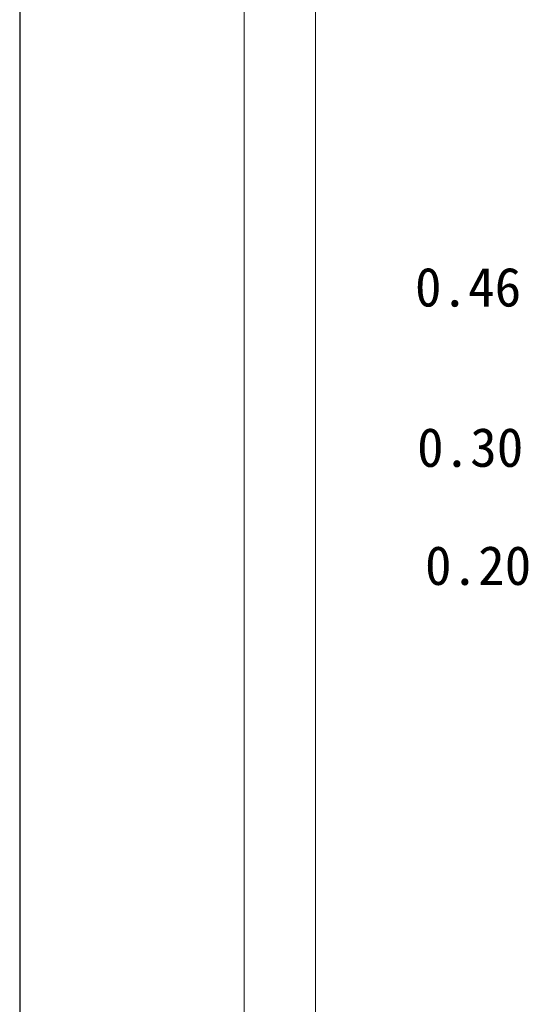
# Model space of a CAD drawing. Header units: millimetres. Extents: x 296296 to 297283, y 219875 to 220035.
# Tile 217 of 256: x 297146 to 297155, y 220000 to 220018. Entities that reach past the tile are written whole.
import ezdxf

# ---------------------------------------------------------------- set-up
doc = ezdxf.new("R2010")
doc.units = ezdxf.units.MM
doc.linetypes.add('CONTINOUS', pattern=[0])
doc.layers.add('A21400', color=255, linetype='Continuous', lineweight=9)
doc.layers.add('面校面积', color=1, linetype='CONTINOUS', lineweight=0)
doc.layers.add('打印图框', color=252, linetype='Continuous', plot=False)
doc.styles.add('dw', font='simhei.ttf')

msp = doc.modelspace()

# ---------------------------------------------------------------- linework, layer by layer
at = {"layer": 'A21400', "color": 7}
for p, q in [((297149.938, 219975.57), (297149.938, 220030.503)), ((297151.221, 219976.853), (297151.221, 220029.221))]:
    msp.add_line(p, q, dxfattribs=at)
at = {"layer": '打印图框', "color": 6, "ltscale": 0.5}
msp.add_lwpolyline([(297145.917, 219972.953), (297227.983, 219972.953), (297227.983, 220033.743), (297145.917, 220033.743)], close=True, dxfattribs=at)

# ---------------------------------------------------------------- texts
at = {"layer": '面校面积', "color": 5, "style": 'dw'}
for s, p in [('0.46', (297153.001, 220012.692)), ('0.30', (297153.039, 220009.816)), ('0.20', (297153.181, 220007.697))]:
    msp.add_text(s, height=0.7, dxfattribs=at).set_placement(p)

doc.saveas('drawing.dxf')
